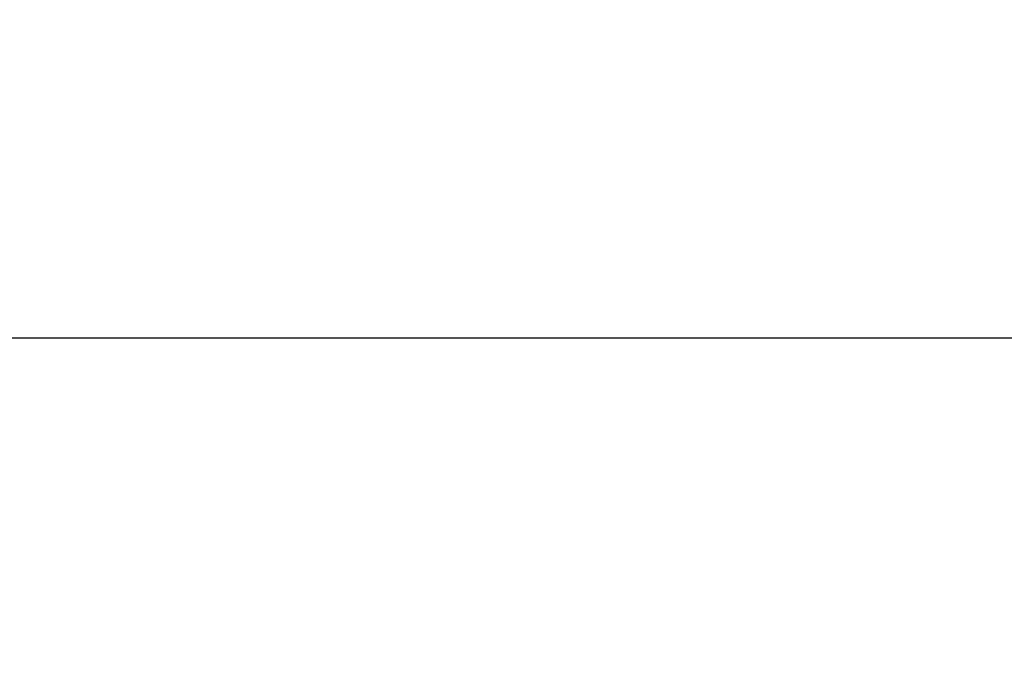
# Model space of a CAD drawing. Header units: millimetres. Extents: x -421 to 421, y 0 to 721.
# Tile 18 of 256: x -277.804 to -276.952, y 238.278 to 238.841. Entities that reach past the tile are written whole.
import ezdxf

# ---------------------------------------------------------------- set-up
doc = ezdxf.new("R2010")
doc.units = ezdxf.units.MM
doc.header["$MEASUREMENT"] = 0
for name, color, linetype in [('IGES LEVEL 22', 7, 'Continuous'), ('IGES LEVEL 5', 7, 'Continuous'), ('IGES LEVEL 8', 7, 'Continuous')]:
    doc.layers.add(name, color=color, linetype=linetype)

msp = doc.modelspace()

# ---------------------------------------------------------------- linework, layer by layer
at = {"layer": 'IGES LEVEL 22', "color": 255}
msp.add_open_spline([(0, 238.27839, -127.68585), (-13.03558, 238.27839, -127.68585), (-39.10675, 238.67952, -127.57095), (-78.17344, 240.48403, -127.05404), (-117.16005, 243.48949, -126.19312), (-143.0711, 246.29171, -125.39042), (-159.2311, 248.29162, -124.81754), (-165.68676, 249.1402, -124.57447), (-175.3413, 250.60456, -124.155), (-184.95145, 252.31995, -123.66362), (-194.49228, 254.36589, -123.07756), (-203.92188, 256.84887, -122.36631), (-213.16895, 259.90978, -121.4895), (-222.11231, 263.7268, -120.39611), (-230.55445, 268.49875, -119.02918), (-238.21177, 274.38274, -117.3437), (-244.78124, 281.38264, -115.33856), (-250.09991, 289.29722, -113.07142), (-254.2296, 297.83225, -110.62655), (-257.36972, 306.74039, -108.07479), (-259.74165, 315.86072, -105.46226), (-261.53419, 325.09996, -102.81566), (-262.44033, 331.30407, -101.03848), (-265.18598, 352.69518, -94.91096), (-269.87944, 389.26131, -84.43652), (-275.21312, 430.8154, -72.53328), (-278.20007, 454.0864, -65.86726), (-278.84029, 459.0743, -64.43847)], degree=3, knots=[0, 0, 0, 0, 0.07205, 0.1441, 0.21615, 0.2882, 0.2882, 0.3062063, 0.3242125, 0.3422188, 0.360225, 0.3782313, 0.3962375, 0.4142438, 0.43225, 0.4502563, 0.4682625, 0.4862688, 0.504275, 0.5222813, 0.5402875, 0.5582938, 0.5763, 0.5763, 0.682225, 0.78815, 0.8170479, 0.8170479, 0.8170479, 0.8170479], dxfattribs=at)
at = {"layer": 'IGES LEVEL 5', "color": 255}
msp.add_open_spline([(307.22234, 238.56493, -98.39326), (0, 238.56493, -98.39326), (-307.22234, 238.56493, -98.39326)], degree=2, dxfattribs=at)
at = {"layer": 'IGES LEVEL 8', "color": 253}
msp.add_open_spline([(0, 238.27839, -127.68585), (-13.03558, 238.27839, -127.68585), (-39.10675, 238.67952, -127.57095), (-78.17344, 240.48403, -127.05404), (-117.16005, 243.48949, -126.19312), (-143.0711, 246.29171, -125.39042), (-159.2311, 248.29162, -124.81754), (-165.68676, 249.1402, -124.57447), (-175.3413, 250.60456, -124.155), (-184.95145, 252.31995, -123.66362), (-194.49228, 254.36589, -123.07756), (-203.92188, 256.84887, -122.36631), (-213.16895, 259.90978, -121.4895), (-222.11231, 263.7268, -120.39611), (-230.55445, 268.49875, -119.02918), (-238.21177, 274.38274, -117.3437), (-244.78124, 281.38264, -115.33856), (-250.09991, 289.29722, -113.07142), (-254.2296, 297.83225, -110.62655), (-257.36972, 306.74039, -108.07479), (-259.74165, 315.86072, -105.46226), (-261.53419, 325.09996, -102.81566), (-262.44033, 331.30407, -101.03848), (-265.18598, 352.69518, -94.91096), (-269.87944, 389.26131, -84.43652), (-275.21312, 430.8154, -72.53328), (-278.20007, 454.08638, -65.86727), (-278.84029, 459.07428, -64.43848)], degree=3, knots=[0, 0, 0, 0, 0.07205, 0.1441, 0.21615, 0.2882, 0.2882, 0.3062063, 0.3242125, 0.3422188, 0.360225, 0.3782313, 0.3962375, 0.4142438, 0.43225, 0.4502563, 0.4682625, 0.4862688, 0.504275, 0.5222813, 0.5402875, 0.5582938, 0.5763, 0.5763, 0.682225, 0.78815, 0.8170479, 0.8170479, 0.8170479, 0.8170479], dxfattribs=at)

doc.saveas('drawing.dxf')
